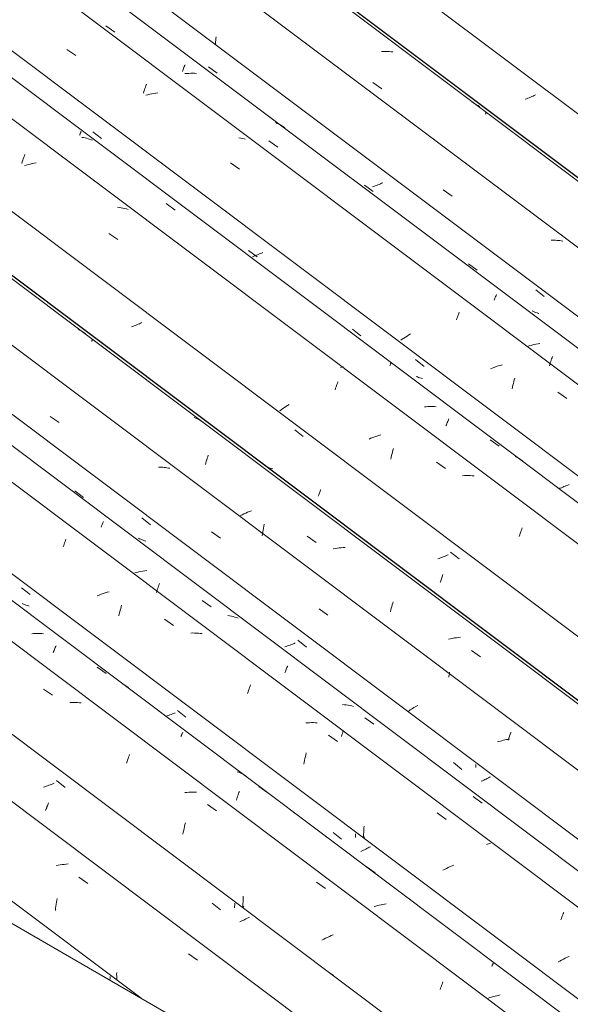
# Model space of a CAD drawing. Header units: metres. Extents: x -15.1 to 0.1, y 4 to 14.1.
# Tile 24 of 67: x -8.863 to -8.269, y 8.72 to 9.781. Entities that reach past the tile are written whole.
import ezdxf

# ---------------------------------------------------------------- set-up
doc = ezdxf.new("R2010")
doc.units = ezdxf.units.M
doc.layers.add('A-GLAZ-CWMG', color=7, linetype='Continuous', lineweight=5)
doc.layers.add('A-ROOF', color=7, linetype='Continuous', lineweight=5)

# ---------------------------------------------------------------- blocks, each defined once
blk = doc.blocks.new('FP_9-ISO_01')
at = {"layer": 'A-GLAZ-CWMG', "color": 9, "true_color": 0xc0c0c0}
for p, q in [((-8.7652, 8.7465), (-8.7651, 8.7481)), ((-8.7652, 8.7459), (-8.7652, 8.7465)), ((-8.7651, 8.7481), (-8.7651, 8.7498))]:
    blk.add_line(p, q, dxfattribs=at)
blk = doc.blocks.new('FP_10-ISO_01')
at = {"layer": 'A-GLAZ-CWMG'}
blk.add_line((-8.1115, 8.3685), (-9.8691, 9.6876), dxfattribs=at)
at = {"layer": 'A-GLAZ-CWMG', "color": 9, "true_color": 0xc0c0c0}
for p, q in [((-8.8211, 8.8698), (-8.8233, 8.8694)), ((-8.819, 8.8702), (-8.8211, 8.8698)), ((-8.8168, 8.8705), (-8.819, 8.8702)), ((-8.8147, 8.8708), (-8.8168, 8.8705)), ((-8.8125, 8.8711), (-8.8147, 8.8708)), ((-8.8104, 8.8712), (-8.8125, 8.8711)), ((-8.7987, 8.8571), (-8.7889, 8.8503)), ((-8.8229, 8.8299), (-8.8225, 8.832)), ((-8.8225, 8.832), (-8.8221, 8.8341)), ((-8.824, 8.8212), (-8.8238, 8.8234)), ((-8.8238, 8.8234), (-8.8235, 8.8256)), ((-8.8235, 8.8256), (-8.8232, 8.8277)), ((-8.8232, 8.8277), (-8.8229, 8.8299)), ((-8.6805, 8.7744), (-8.6708, 8.7675)), ((-8.758, 8.7522), (-8.7579, 8.7543)), ((-8.7579, 8.7502), (-8.758, 8.7522)), ((-8.7579, 8.7481), (-8.7579, 8.7502)), ((-8.7578, 8.746), (-8.7579, 8.7481))]:
    blk.add_line(p, q, dxfattribs=at)
blk = doc.blocks.new('FP_11-ISO_01')
at = {"layer": 'A-GLAZ-CWMG', "color": 9, "true_color": 0xc0c0c0}
for p, q in [((-8.8255, 8.9582), (-8.8269, 8.9576)), ((-8.8228, 8.961), (-8.8136, 8.9537)), ((-8.8354, 8.9544), (-8.8369, 8.954)), ((-8.834, 8.9549), (-8.8354, 8.9544)), ((-8.8325, 8.9554), (-8.834, 8.9549)), ((-8.8311, 8.956), (-8.8325, 8.9554)), ((-8.8297, 8.9565), (-8.8311, 8.956)), ((-8.8283, 8.957), (-8.8297, 8.9565)), ((-8.8269, 8.9576), (-8.8283, 8.957)), ((-8.8319, 8.9361), (-8.8316, 8.9372)), ((-8.8346, 8.9288), (-8.8342, 8.9298)), ((-8.8342, 8.9298), (-8.8338, 8.9307)), ((-8.8338, 8.9307), (-8.8334, 8.9317)), ((-8.8334, 8.9317), (-8.8331, 8.9328)), ((-8.8331, 8.9328), (-8.8327, 8.9338)), ((-8.8327, 8.9338), (-8.8323, 8.9349)), ((-8.8323, 8.9349), (-8.8319, 8.9361)), ((-8.6551, 8.8291), (-8.6459, 8.8219)), ((-8.6308, 8.8255), (-8.6307, 8.8272)), ((-8.6308, 8.8239), (-8.6308, 8.8255)), ((-8.6307, 8.8272), (-8.6307, 8.8288)), ((-8.6237, 8.8095), (-8.625, 8.8089)), ((-8.6224, 8.8101), (-8.6237, 8.8095)), ((-8.621, 8.8107), (-8.6224, 8.8101)), ((-8.6198, 8.8114), (-8.621, 8.8107)), ((-8.6185, 8.812), (-8.6198, 8.8114)), ((-8.6172, 8.8126), (-8.6185, 8.812)), ((-8.616, 8.8132), (-8.6172, 8.8126)), ((-8.6148, 8.8139), (-8.616, 8.8132))]:
    blk.add_line(p, q, dxfattribs=at)
blk = doc.blocks.new('FP_12-ISO_01')
at = {"layer": 'A-GLAZ-CWMG'}
blk.add_line((-6.606, 7.4109), (-9.6557, 9.6999), dxfattribs=at)
at = {"layer": 'A-GLAZ-CWMG', "color": 9, "true_color": 0xc0c0c0}
for p, q in [((-8.8368, 9.0598), (-8.8271, 9.053)), ((-8.8065, 9.0452), (-8.8086, 9.0451)), ((-8.8044, 9.0452), (-8.8065, 9.0452)), ((-8.8023, 9.0452), (-8.8044, 9.0452)), ((-8.8003, 9.0451), (-8.8023, 9.0452)), ((-8.7982, 9.045), (-8.8003, 9.0451)), ((-8.7962, 9.0448), (-8.7982, 9.045)), ((-8.7472, 8.9798), (-8.7467, 8.9815)), ((-8.7467, 8.9815), (-8.7462, 8.9832)), ((-8.7462, 8.9832), (-8.7456, 8.9848)), ((-8.7456, 8.9848), (-8.7451, 8.9863)), ((-8.7451, 8.9863), (-8.7446, 8.9878)), ((-8.7446, 8.9878), (-8.744, 8.9893)), ((-8.6824, 8.9484), (-8.6845, 8.9483)), ((-8.6803, 8.9486), (-8.6824, 8.9484)), ((-8.6782, 8.9487), (-8.6803, 8.9486)), ((-8.6761, 8.9487), (-8.6782, 8.9487)), ((-8.674, 8.9487), (-8.6761, 8.9487)), ((-8.6719, 8.9486), (-8.674, 8.9487)), ((-8.6601, 8.9352), (-8.6504, 8.9283)), ((-8.6844, 8.9137), (-8.6839, 8.9156)), ((-8.6865, 8.9034), (-8.6861, 8.9055)), ((-8.6861, 8.9055), (-8.6857, 8.9076)), ((-8.6857, 8.9076), (-8.6853, 8.9096)), ((-8.6853, 8.9096), (-8.6849, 8.9117)), ((-8.6849, 8.9117), (-8.6844, 8.9137)), ((-8.5424, 8.8515), (-8.5327, 8.8446)), ((-8.6218, 8.8282), (-8.6217, 8.8303)), ((-8.6217, 8.8303), (-8.6216, 8.8324)), ((-8.6216, 8.8324), (-8.6215, 8.8345)), ((-8.6215, 8.8345), (-8.6214, 8.8366)), ((-8.6208, 8.8252), (-8.6222, 8.8242)), ((-8.6218, 8.826), (-8.6218, 8.8282)), ((-8.6218, 8.8239), (-8.6218, 8.826)), ((-8.5346, 8.7902), (-8.5366, 8.7892)), ((-8.5326, 8.7912), (-8.5346, 8.7902)), ((-8.5306, 8.7921), (-8.5326, 8.7912)), ((-8.5286, 8.7931), (-8.5306, 8.7921)), ((-8.5265, 8.794), (-8.5286, 8.7931)), ((-8.5245, 8.7948), (-8.5265, 8.794)), ((-8.5279, 8.7534), (-8.5243, 8.751)), ((-8.4091, 8.736), (-8.4086, 8.7374)), ((-8.4086, 8.7374), (-8.4081, 8.7389)), ((-8.4081, 8.7389), (-8.4076, 8.7402)), ((-8.4076, 8.7402), (-8.4071, 8.7416)), ((-8.4071, 8.7416), (-8.4066, 8.7429)), ((-8.4066, 8.7429), (-8.4061, 8.7441))]:
    blk.add_line(p, q, dxfattribs=at)
blk = doc.blocks.new('FP_13-ISO_01')
at = {"layer": 'A-GLAZ-CWMG', "color": 9, "true_color": 0xc0c0c0}
for p, q in [((-8.8604, 9.1688), (-8.8512, 9.1615)), ((-8.6992, 9.0323), (-8.7006, 9.0318)), ((-8.6978, 9.0329), (-8.6992, 9.0323)), ((-8.6964, 9.0335), (-8.6978, 9.0329)), ((-8.695, 9.0341), (-8.6964, 9.0335)), ((-8.6924, 9.0368), (-8.6832, 9.0296)), ((-8.7035, 9.0308), (-8.7043, 9.0305)), ((-8.7021, 9.0313), (-8.7035, 9.0308)), ((-8.7006, 9.0318), (-8.7021, 9.0313)), ((-8.5246, 8.905), (-8.5154, 8.8978)), ((-8.5004, 8.9025), (-8.5003, 8.9038)), ((-8.5004, 8.9012), (-8.5004, 8.9025)), ((-8.5004, 8.8998), (-8.5004, 8.9012)), ((-8.4932, 8.8854), (-8.4946, 8.8848)), ((-8.4919, 8.886), (-8.4932, 8.8854)), ((-8.4906, 8.8866), (-8.4919, 8.886)), ((-8.4893, 8.8873), (-8.4906, 8.8866)), ((-8.4881, 8.8879), (-8.4893, 8.8873)), ((-8.4868, 8.8885), (-8.4881, 8.8879)), ((-8.4856, 8.8892), (-8.4868, 8.8885)), ((-8.4844, 8.8898), (-8.4856, 8.8892))]:
    blk.add_line(p, q, dxfattribs=at)
blk = doc.blocks.new('FP_14-ISO_01')
at = {"layer": 'A-GLAZ-CWMG'}
blk.add_line((-6.4766, 7.4855), (-9.5262, 9.7745), dxfattribs=at)
at = {"layer": 'A-GLAZ-CWMG', "color": 9, "true_color": 0xc0c0c0}
for p, q in [((-8.8156, 9.2131), (-8.8151, 9.2145)), ((-8.8151, 9.2145), (-8.8146, 9.216)), ((-8.8146, 9.216), (-8.8141, 9.2173)), ((-8.8141, 9.2173), (-8.8135, 9.2187)), ((-8.8135, 9.2187), (-8.813, 9.2199)), ((-8.813, 9.2199), (-8.8126, 9.2212)), ((-8.7768, 9.1611), (-8.7789, 9.1603)), ((-8.7747, 9.1619), (-8.7768, 9.1611)), ((-8.7726, 9.1626), (-8.7747, 9.1619)), ((-8.7704, 9.1633), (-8.7726, 9.1626)), ((-8.7683, 9.164), (-8.7704, 9.1633)), ((-8.7662, 9.1646), (-8.7683, 9.164)), ((-8.7531, 9.1484), (-8.7526, 9.1502)), ((-8.7555, 9.1388), (-8.7551, 9.1408)), ((-8.7551, 9.1408), (-8.7546, 9.1428)), ((-8.7546, 9.1428), (-8.7541, 9.1447)), ((-8.7541, 9.1447), (-8.7536, 9.1466)), ((-8.7536, 9.1466), (-8.7531, 9.1484)), ((-8.7063, 9.135), (-8.6965, 9.1281)), ((-8.676, 9.1202), (-8.6781, 9.1201)), ((-8.6739, 9.1201), (-8.676, 9.1202)), ((-8.6719, 9.1201), (-8.6739, 9.1201)), ((-8.6698, 9.1199), (-8.6719, 9.1201)), ((-8.6678, 9.1198), (-8.6698, 9.1199)), ((-8.6658, 9.1195), (-8.6678, 9.1198)), ((-8.6141, 9.0629), (-8.6136, 9.0644)), ((-8.6168, 9.0551), (-8.6163, 9.0567)), ((-8.6163, 9.0567), (-8.6157, 9.0583)), ((-8.6157, 9.0583), (-8.6152, 9.0599)), ((-8.6152, 9.0599), (-8.6147, 9.0614)), ((-8.6147, 9.0614), (-8.6141, 9.0629)), ((-8.552, 9.0234), (-8.5541, 9.0233)), ((-8.5499, 9.0235), (-8.552, 9.0234)), ((-8.5478, 9.0236), (-8.5499, 9.0235)), ((-8.5457, 9.0236), (-8.5478, 9.0236)), ((-8.5436, 9.0235), (-8.5457, 9.0236)), ((-8.5416, 9.0234), (-8.5436, 9.0235)), ((-8.5297, 9.0101), (-8.52, 9.0032)), ((-8.5541, 8.989), (-8.5536, 8.991)), ((-8.5562, 8.9788), (-8.5558, 8.9809)), ((-8.5558, 8.9809), (-8.5554, 8.9829)), ((-8.5554, 8.9829), (-8.555, 8.985)), ((-8.555, 8.985), (-8.5545, 8.987)), ((-8.5545, 8.987), (-8.5541, 8.989)), ((-8.4122, 8.9263), (-8.4025, 8.9193)), ((-8.4917, 8.9034), (-8.4916, 8.9056)), ((-8.4916, 8.9056), (-8.4915, 8.9077)), ((-8.4915, 8.9077), (-8.4914, 8.9099)), ((-8.4914, 8.9099), (-8.4912, 8.912)), ((-8.4907, 8.9006), (-8.4922, 8.8995)), ((-8.4917, 8.9013), (-8.4917, 8.9034)), ((-8.4917, 8.8992), (-8.4917, 8.9013)), ((-8.4044, 8.8654), (-8.4064, 8.8644)), ((-8.4024, 8.8664), (-8.4044, 8.8654)), ((-8.4004, 8.8674), (-8.4024, 8.8664)), ((-8.3984, 8.8683), (-8.4004, 8.8674)), ((-8.3963, 8.8692), (-8.3984, 8.8683)), ((-8.3942, 8.87), (-8.3963, 8.8692)), ((-8.3982, 8.829), (-8.3943, 8.8263)), ((-8.2789, 8.8109), (-8.2784, 8.8124)), ((-8.2784, 8.8124), (-8.2779, 8.8138)), ((-8.2779, 8.8138), (-8.2774, 8.8151)), ((-8.2774, 8.8151), (-8.2769, 8.8164)), ((-8.2769, 8.8164), (-8.2764, 8.8177)), ((-8.2764, 8.8177), (-8.2759, 8.8189)), ((-8.2801, 8.7666), (-8.282, 8.7656)), ((-8.2782, 8.7676), (-8.2801, 8.7666)), ((-8.2762, 8.7686), (-8.2782, 8.7676)), ((-8.2742, 8.7696), (-8.2762, 8.7686)), ((-8.2722, 8.7706), (-8.2742, 8.7696)), ((-8.2701, 8.7715), (-8.2722, 8.7706))]:
    blk.add_line(p, q, dxfattribs=at)
blk = doc.blocks.new('FP_15-ISO_01')
at = {"layer": 'A-GLAZ-CWMG', "color": 9, "true_color": 0xc0c0c0}
for p, q in [((-8.7307, 9.2442), (-8.7215, 9.2369)), ((-8.5723, 9.1067), (-8.5737, 9.1062)), ((-8.5708, 9.1072), (-8.5723, 9.1067)), ((-8.5694, 9.1078), (-8.5708, 9.1072)), ((-8.568, 9.1083), (-8.5694, 9.1078)), ((-8.5666, 9.1089), (-8.568, 9.1083)), ((-8.5653, 9.1095), (-8.5666, 9.1089)), ((-8.5627, 9.1123), (-8.5534, 9.105)), ((-8.5752, 9.1057), (-8.5766, 9.1052)), ((-8.5737, 9.1062), (-8.5752, 9.1057)), ((-8.3949, 8.9805), (-8.3856, 8.9732)), ((-8.3707, 8.9768), (-8.3706, 8.9784)), ((-8.3707, 8.9753), (-8.3707, 8.9768)), ((-8.3635, 8.9609), (-8.3648, 8.9603)), ((-8.3622, 8.9615), (-8.3635, 8.9609)), ((-8.3609, 8.9621), (-8.3622, 8.9615)), ((-8.3596, 8.9627), (-8.3609, 8.9621)), ((-8.3583, 8.9634), (-8.3596, 8.9627)), ((-8.3571, 8.964), (-8.3583, 8.9634)), ((-8.3559, 8.9646), (-8.3571, 8.964)), ((-8.3547, 8.9653), (-8.3559, 8.9646))]:
    blk.add_line(p, q, dxfattribs=at)
blk = doc.blocks.new('FP_16-ISO_01')
at = {"layer": 'A-GLAZ-CWMG'}
blk.add_line((-6.364, 7.5487), (-9.4149, 9.8386), dxfattribs=at)
at = {"layer": 'A-GLAZ-CWMG', "color": 9, "true_color": 0xc0c0c0}
for p, q in [((-8.8295, 9.3537), (-8.8199, 9.3469)), ((-8.7114, 9.2989), (-8.713, 9.2989)), ((-8.7098, 9.2989), (-8.7114, 9.2989)), ((-8.7083, 9.2988), (-8.7098, 9.2989)), ((-8.7067, 9.2987), (-8.7083, 9.2988)), ((-8.7052, 9.2985), (-8.7067, 9.2987)), ((-8.7037, 9.2983), (-8.7052, 9.2985)), ((-8.7022, 9.298), (-8.7037, 9.2983)), ((-8.7007, 9.2978), (-8.7022, 9.298)), ((-8.6556, 9.2293), (-8.646, 9.2225)), ((-8.5396, 9.1463), (-8.5301, 9.1394)), ((-8.4426, 9.0363), (-8.4438, 9.0355)), ((-8.4414, 9.0372), (-8.4426, 9.0363)), ((-8.4401, 9.038), (-8.4414, 9.0372)), ((-8.4388, 9.0388), (-8.4401, 9.038)), ((-8.4374, 9.0397), (-8.4388, 9.0388)), ((-8.4361, 9.0405), (-8.4374, 9.0397)), ((-8.4347, 9.0413), (-8.4361, 9.0405)), ((-8.4333, 9.0421), (-8.4347, 9.0413)), ((-8.334, 9.0101), (-8.3335, 9.0111)), ((-8.3335, 9.0111), (-8.3331, 9.0121)), ((-8.3331, 9.0121), (-8.3327, 9.013)), ((-8.3458, 9.0032), (-8.3474, 9.0027)), ((-8.3442, 9.0036), (-8.3458, 9.0032)), ((-8.3425, 9.0041), (-8.3442, 9.0036)), ((-8.3409, 9.0045), (-8.3425, 9.0041)), ((-8.3393, 9.0049), (-8.3409, 9.0045)), ((-8.3377, 9.0052), (-8.3393, 9.0049)), ((-8.336, 9.0055), (-8.3377, 9.0052)), ((-8.3361, 9.0046), (-8.3356, 9.0058)), ((-8.3344, 9.0058), (-8.336, 9.0055)), ((-8.3356, 9.0058), (-8.3352, 9.0069)), ((-8.3352, 9.0069), (-8.3348, 9.008)), ((-8.3348, 9.008), (-8.3344, 9.0091)), ((-8.3344, 9.0091), (-8.334, 9.0101))]:
    blk.add_line(p, q, dxfattribs=at)
blk = doc.blocks.new('Rectangular Mullion - Telha Fibrocimento - Ondulada-1909083-ISO_01')
at = {"layer": 'A-GLAZ-CWMG'}
for p, q in [((-6.3039, 7.5788), (-9.3583, 9.8713)), ((-6.3016, 7.5775), (-9.358, 9.8715)), ((-6.416, 7.5132), (-9.471, 9.8062)), ((-6.5453, 7.4385), (-9.6004, 9.7315)), ((-7.6924, 8.1265), (-9.7306, 9.6563)), ((-8.7317, 8.7266), (-9.8662, 9.5781))]:
    blk.add_line(p, q, dxfattribs=at)
for name in ['FP_16-ISO_01', 'FP_14-ISO_01', 'FP_15-ISO_01', 'FP_12-ISO_01', 'FP_10-ISO_01', 'FP_13-ISO_01', 'FP_11-ISO_01', 'FP_9-ISO_01']:
    blk.add_blockref(name, (0, 0), dxfattribs=at)
blk = doc.blocks.new('FP_26-ISO_01')
at = {"layer": 'A-GLAZ-CWMG'}
blk.add_line((-6.5707, 7.4286), (-9.6222, 9.7189), dxfattribs=at)
at = {"layer": 'A-GLAZ-CWMG', "color": 9, "true_color": 0xc0c0c0}
for p, q in [((-8.8476, 9.1196), (-8.8494, 9.1194)), ((-8.8458, 9.1196), (-8.8476, 9.1196)), ((-8.844, 9.1197), (-8.8458, 9.1196)), ((-8.8422, 9.1197), (-8.844, 9.1197)), ((-8.8404, 9.1196), (-8.8422, 9.1197)), ((-8.8386, 9.1196), (-8.8404, 9.1196)), ((-8.8369, 9.1194), (-8.8386, 9.1196)), ((-8.8237, 9.1055), (-8.8233, 9.1064)), ((-8.8263, 9.0989), (-8.8259, 9.1001)), ((-8.8259, 9.1001), (-8.8254, 9.1012)), ((-8.8254, 9.1012), (-8.825, 9.1023)), ((-8.825, 9.1023), (-8.8245, 9.1034)), ((-8.8245, 9.1034), (-8.8241, 9.1045)), ((-8.8241, 9.1045), (-8.8237, 9.1055)), ((-8.7788, 9.0835), (-8.7692, 9.0764)), ((-8.7506, 9.0646), (-8.752, 9.0654)), ((-8.7492, 9.0638), (-8.7506, 9.0646)), ((-8.7478, 9.063), (-8.7492, 9.0638)), ((-8.7464, 9.0621), (-8.7478, 9.063)), ((-8.7451, 9.0612), (-8.7464, 9.0621)), ((-8.6879, 9.0103), (-8.6876, 9.011)), ((-8.6876, 9.011), (-8.6873, 9.0116)), ((-8.6873, 9.0116), (-8.687, 9.0123)), ((-8.687, 9.0123), (-8.6867, 9.0128)), ((-8.6867, 9.0128), (-8.6865, 9.0134)), ((-8.6886, 9.0087), (-8.6882, 9.0095)), ((-8.6882, 9.0095), (-8.6879, 9.0103)), ((-8.6263, 8.97), (-8.6279, 8.9706)), ((-8.6248, 8.9694), (-8.6263, 8.97)), ((-8.6233, 8.9687), (-8.6248, 8.9694)), ((-8.6219, 8.9679), (-8.6233, 8.9687)), ((-8.6205, 8.9672), (-8.6219, 8.9679)), ((-8.6191, 8.9663), (-8.6205, 8.9672)), ((-8.6177, 8.9654), (-8.6191, 8.9663)), ((-8.6266, 8.9469), (-8.6261, 8.9481)), ((-8.6261, 8.9481), (-8.6256, 8.9493)), ((-8.6047, 8.9548), (-8.5951, 8.9477)), ((-8.6289, 8.9401), (-8.6284, 8.9415)), ((-8.6284, 8.9415), (-8.628, 8.9429)), ((-8.628, 8.9429), (-8.6275, 8.9443)), ((-8.6275, 8.9443), (-8.627, 8.9456)), ((-8.627, 8.9456), (-8.6266, 8.9469)), ((-8.4888, 8.8686), (-8.4793, 8.8615)), ((-8.4785, 8.8258), (-8.4803, 8.8253)), ((-8.4766, 8.8263), (-8.4785, 8.8258)), ((-8.4748, 8.8267), (-8.4766, 8.8263)), ((-8.4729, 8.8271), (-8.4748, 8.8267)), ((-8.4711, 8.8275), (-8.4729, 8.8271)), ((-8.4692, 8.8278), (-8.4711, 8.8275)), ((-8.4674, 8.8281), (-8.4692, 8.8278)), ((-8.3534, 8.7608), (-8.3532, 8.7614)), ((-8.3532, 8.7614), (-8.3529, 8.762)), ((-8.3529, 8.762), (-8.3526, 8.7625)), ((-8.3526, 8.7625), (-8.3524, 8.763)), ((-8.3524, 8.763), (-8.3522, 8.7635)), ((-8.3522, 8.7635), (-8.352, 8.7639)), ((-8.352, 8.7639), (-8.3519, 8.7643)), ((-8.3554, 8.7271), (-8.3572, 8.7264)), ((-8.3536, 8.7276), (-8.3554, 8.7271)), ((-8.3517, 8.7282), (-8.3536, 8.7276)), ((-8.3499, 8.7287), (-8.3517, 8.7282)), ((-8.3481, 8.7292), (-8.3499, 8.7287)), ((-8.3462, 8.7296), (-8.3481, 8.7292)), ((-8.3444, 8.73), (-8.3462, 8.7296))]:
    blk.add_line(p, q, dxfattribs=at)
blk = doc.blocks.new('FP_27-ISO_01')
at = {"layer": 'A-GLAZ-CWMG', "color": 9, "true_color": 0xc0c0c0}
for p, q in [((-8.8585, 9.1513), (-8.8597, 9.1519)), ((-8.8572, 9.1508), (-8.8585, 9.1513)), ((-8.8559, 9.1503), (-8.8572, 9.1508)), ((-8.8545, 9.1498), (-8.8559, 9.1503)), ((-8.8532, 9.1493), (-8.8545, 9.1498)), ((-8.8523, 9.149), (-8.8532, 9.1493))]:
    blk.add_line(p, q, dxfattribs=at)
blk = doc.blocks.new('FP_28-ISO_01')
at = {"layer": 'A-GLAZ-CWMG'}
blk.add_line((-6.4463, 7.5018), (-9.4967, 9.7914), dxfattribs=at)
at = {"layer": 'A-GLAZ-CWMG', "color": 9, "true_color": 0xc0c0c0}
for p, q in [((-8.7748, 9.2343), (-8.7744, 9.2353)), ((-8.7744, 9.2353), (-8.774, 9.2362)), ((-8.774, 9.2362), (-8.7736, 9.2371)), ((-8.7736, 9.2371), (-8.7732, 9.2379)), ((-8.7732, 9.2379), (-8.7729, 9.2388)), ((-8.7729, 9.2388), (-8.7726, 9.2395)), ((-8.7726, 9.2395), (-8.7722, 9.2403)), ((-8.7361, 9.1854), (-8.7383, 9.1849)), ((-8.734, 9.186), (-8.7361, 9.1854)), ((-8.7318, 9.1864), (-8.734, 9.186)), ((-8.7296, 9.1869), (-8.7318, 9.1864)), ((-8.7275, 9.1872), (-8.7296, 9.1869)), ((-8.7253, 9.1875), (-8.7275, 9.1872)), ((-8.7132, 9.1696), (-8.7128, 9.171)), ((-8.7128, 9.171), (-8.7123, 9.1723)), ((-8.7123, 9.1723), (-8.7118, 9.1737)), ((-8.7151, 9.1637), (-8.7146, 9.1652)), ((-8.7146, 9.1652), (-8.7142, 9.1667)), ((-8.7142, 9.1667), (-8.7137, 9.1681)), ((-8.7137, 9.1681), (-8.7132, 9.1696)), ((-8.6659, 9.1553), (-8.6562, 9.1484)), ((-8.6362, 9.1388), (-8.6382, 9.1392)), ((-8.6343, 9.1384), (-8.6362, 9.1388)), ((-8.6323, 9.138), (-8.6343, 9.1384)), ((-8.6305, 9.1374), (-8.6323, 9.138)), ((-8.6286, 9.1369), (-8.6305, 9.1374)), ((-8.6268, 9.1362), (-8.6286, 9.1369)), ((-8.5765, 9.0774), (-8.576, 9.0786)), ((-8.576, 9.0786), (-8.5756, 9.0797)), ((-8.5756, 9.0797), (-8.5751, 9.0808)), ((-8.5751, 9.0808), (-8.5747, 9.0819)), ((-8.5747, 9.0819), (-8.5743, 9.0829)), ((-8.5743, 9.0829), (-8.5739, 9.0839)), ((-8.5739, 9.0839), (-8.5735, 9.0849)), ((-8.5123, 9.0428), (-8.5143, 9.043)), ((-8.5103, 9.0426), (-8.5123, 9.0428)), ((-8.5083, 9.0423), (-8.5103, 9.0426)), ((-8.5063, 9.0419), (-8.5083, 9.0423)), ((-8.5044, 9.0415), (-8.5063, 9.0419)), ((-8.5025, 9.041), (-8.5044, 9.0415)), ((-8.4903, 9.0288), (-8.4807, 9.0218)), ((-8.5151, 9.0103), (-8.5146, 9.0119)), ((-8.5146, 9.0119), (-8.5142, 9.0134)), ((-8.5142, 9.0134), (-8.5137, 9.0149)), ((-8.5155, 9.0087), (-8.5151, 9.0103)), ((-8.3735, 8.9438), (-8.3638, 8.9368)), ((-8.357, 8.893), (-8.3591, 8.8923)), ((-8.3549, 8.8937), (-8.357, 8.893))]:
    blk.add_line(p, q, dxfattribs=at)
blk = doc.blocks.new('FP_29-ISO_01')
at = {"layer": 'A-GLAZ-CWMG', "color": 9, "true_color": 0xc0c0c0}
for p, q in [((-8.8031, 9.2733), (-8.7938, 9.2664)), ((-8.7332, 9.2218), (-8.7344, 9.2224)), ((-8.7319, 9.2212), (-8.7332, 9.2218)), ((-8.7306, 9.2206), (-8.7319, 9.2212)), ((-8.7293, 9.2201), (-8.7306, 9.2206)), ((-8.728, 9.2196), (-8.7293, 9.2201)), ((-8.7266, 9.2191), (-8.728, 9.2196))]:
    blk.add_line(p, q, dxfattribs=at)
blk = doc.blocks.new('FP_30-ISO_01')
at = {"layer": 'A-GLAZ-CWMG'}
blk.add_line((-6.3123, 7.5815), (-9.4448, 9.9326), dxfattribs=at)
at = {"layer": 'A-GLAZ-CWMG', "color": 9, "true_color": 0xc0c0c0}
for p, q in [((-8.7978, 9.4467), (-8.7995, 9.4475)), ((-8.7962, 9.4458), (-8.7978, 9.4467)), ((-8.7946, 9.4448), (-8.7962, 9.4458)), ((-8.793, 9.4438), (-8.7946, 9.4448)), ((-8.7914, 9.4428), (-8.793, 9.4438)), ((-8.7847, 9.435), (-8.7845, 9.4355)), ((-8.7845, 9.4355), (-8.7844, 9.4359)), ((-8.7844, 9.4359), (-8.7843, 9.4363)), ((-8.7843, 9.4363), (-8.7842, 9.4366)), ((-8.7842, 9.4366), (-8.7841, 9.4369)), ((-8.7849, 9.4345), (-8.7847, 9.435)), ((-8.6727, 9.3518), (-8.6745, 9.3526)), ((-8.671, 9.351), (-8.6727, 9.3518)), ((-8.6693, 9.3502), (-8.671, 9.351)), ((-8.6676, 9.3493), (-8.6693, 9.3502)), ((-8.666, 9.3483), (-8.6676, 9.3493)), ((-8.6644, 9.3473), (-8.666, 9.3483)), ((-8.6607, 9.3069), (-8.6602, 9.3085)), ((-8.6602, 9.3085), (-8.6597, 9.3101)), ((-8.6597, 9.3101), (-8.6592, 9.3117)), ((-8.6623, 9.3018), (-8.6618, 9.3035)), ((-8.6618, 9.3035), (-8.6613, 9.3052)), ((-8.6613, 9.3052), (-8.6607, 9.3069)), ((-8.6227, 9.2475), (-8.6247, 9.2465)), ((-8.6207, 9.2485), (-8.6227, 9.2475)), ((-8.6187, 9.2494), (-8.6207, 9.2485)), ((-8.6167, 9.2503), (-8.6187, 9.2494)), ((-8.6146, 9.2512), (-8.6167, 9.2503)), ((-8.6125, 9.252), (-8.6146, 9.2512)), ((-8.5996, 9.2332), (-8.5992, 9.2352)), ((-8.5992, 9.2352), (-8.5988, 9.2373)), ((-8.6011, 9.2248), (-8.6008, 9.227)), ((-8.6008, 9.227), (-8.6004, 9.2291)), ((-8.6004, 9.2291), (-8.6, 9.2311)), ((-8.6, 9.2311), (-8.5996, 9.2332)), ((-8.5527, 9.2245), (-8.5429, 9.2177)), ((-8.5116, 9.2123), (-8.5137, 9.2122)), ((-8.5222, 9.2112), (-8.5244, 9.2108)), ((-8.5201, 9.2115), (-8.5222, 9.2112)), ((-8.5179, 9.2118), (-8.5201, 9.2115)), ((-8.5158, 9.212), (-8.5179, 9.2118)), ((-8.5137, 9.2122), (-8.5158, 9.212)), ((-8.4618, 9.1469), (-8.4613, 9.1487)), ((-8.4613, 9.1487), (-8.4608, 9.1505)), ((-8.4608, 9.1505), (-8.4603, 9.1522)), ((-8.4603, 9.1522), (-8.4598, 9.1539)), ((-8.4628, 9.1431), (-8.4623, 9.145)), ((-8.4623, 9.145), (-8.4618, 9.1469)), ((-8.398, 9.114), (-8.4001, 9.1135)), ((-8.3958, 9.1144), (-8.398, 9.114)), ((-8.3937, 9.1148), (-8.3958, 9.1144)), ((-8.3915, 9.1151), (-8.3937, 9.1148)), ((-8.3894, 9.1154), (-8.3915, 9.1151)), ((-8.3872, 9.1156), (-8.3894, 9.1154)), ((-8.3755, 9.1013), (-8.3658, 9.0945)), ((-8.3996, 9.0735), (-8.3992, 9.0757)), ((-8.3992, 9.0757), (-8.3989, 9.0778)), ((-8.3998, 9.0724), (-8.3996, 9.0735))]:
    blk.add_line(p, q, dxfattribs=at)
blk = doc.blocks.new('FP_31-ISO_01')
at = {"layer": 'A-GLAZ-CWMG', "color": 9, "true_color": 0xc0c0c0}
for p, q in [((-8.7405, 9.4507), (-8.7419, 9.4502)), ((-8.739, 9.4512), (-8.7405, 9.4507)), ((-8.7376, 9.4518), (-8.739, 9.4512)), ((-8.7362, 9.4523), (-8.7376, 9.4518)), ((-8.7348, 9.4529), (-8.7362, 9.4523)), ((-8.7335, 9.4535), (-8.7348, 9.4529)), ((-8.7321, 9.4541), (-8.7335, 9.4535)), ((-8.7308, 9.4547), (-8.7321, 9.4541)), ((-8.5659, 9.3391), (-8.5567, 9.3319)), ((-8.5937, 9.2983), (-8.595, 9.2988)), ((-8.5923, 9.2979), (-8.5937, 9.2983)), ((-8.591, 9.2974), (-8.5923, 9.2979)), ((-8.5896, 9.297), (-8.591, 9.2974)), ((-8.5406, 9.2676), (-8.5403, 9.2684)), ((-8.5403, 9.2684), (-8.54, 9.2692)), ((-8.54, 9.2692), (-8.5396, 9.2701)), ((-8.5396, 9.2701), (-8.5392, 9.2711)), ((-8.5392, 9.2711), (-8.5389, 9.272)), ((-8.5389, 9.272), (-8.5385, 9.273)), ((-8.5385, 9.273), (-8.5381, 9.274)), ((-8.5381, 9.274), (-8.5377, 9.275)), ((-8.4059, 9.2022), (-8.4073, 9.2017)), ((-8.4045, 9.2028), (-8.4059, 9.2022)), ((-8.4031, 9.2033), (-8.4045, 9.2028)), ((-8.4017, 9.2039), (-8.4031, 9.2033)), ((-8.4004, 9.2045), (-8.4017, 9.2039)), ((-8.3978, 9.2073), (-8.3885, 9.2001)), ((-8.4102, 9.2006), (-8.4116, 9.2001)), ((-8.4087, 9.2011), (-8.4102, 9.2006)), ((-8.4073, 9.2017), (-8.4087, 9.2011)), ((-8.4073, 9.1797), (-8.407, 9.1808)), ((-8.407, 9.1808), (-8.4066, 9.1819)), ((-8.4066, 9.1819), (-8.4062, 9.1831)), ((-8.4092, 9.1745), (-8.4088, 9.1754)), ((-8.4088, 9.1754), (-8.4085, 9.1765)), ((-8.4085, 9.1765), (-8.4081, 9.1775)), ((-8.4081, 9.1775), (-8.4077, 9.1786)), ((-8.4077, 9.1786), (-8.4073, 9.1797))]:
    blk.add_line(p, q, dxfattribs=at)
blk = doc.blocks.new('FP_32-ISO_01')
at = {"layer": 'A-GLAZ-CWMG'}
blk.add_line((-6.1817, 7.6559), (-9.2314, 9.9449), dxfattribs=at)
at = {"layer": 'A-GLAZ-CWMG', "color": 9, "true_color": 0xc0c0c0}
for p, q in [((-8.8602, 9.6264), (-8.8597, 9.6281)), ((-8.8597, 9.6281), (-8.8591, 9.6298)), ((-8.8591, 9.6298), (-8.8586, 9.6314)), ((-8.8586, 9.6314), (-8.8581, 9.633)), ((-8.8581, 9.633), (-8.8575, 9.6345)), ((-8.8575, 9.6345), (-8.857, 9.636)), ((-8.8468, 9.6265), (-8.8489, 9.6261)), ((-8.8446, 9.6268), (-8.8468, 9.6265)), ((-8.8554, 9.6246), (-8.8575, 9.624)), ((-8.8532, 9.6251), (-8.8554, 9.6246)), ((-8.8511, 9.6256), (-8.8532, 9.6251)), ((-8.8489, 9.6261), (-8.8511, 9.6256)), ((-8.7551, 9.5789), (-8.7571, 9.5792)), ((-8.7532, 9.5786), (-8.7551, 9.5789)), ((-8.7512, 9.5782), (-8.7532, 9.5786)), ((-8.7493, 9.5777), (-8.7512, 9.5782)), ((-8.7474, 9.5772), (-8.7493, 9.5777)), ((-8.7455, 9.5767), (-8.7474, 9.5772)), ((-8.7664, 9.5509), (-8.7567, 9.5442)), ((-8.5225, 9.3824), (-8.522, 9.3839)), ((-8.522, 9.3839), (-8.5214, 9.3854)), ((-8.5214, 9.3854), (-8.5209, 9.3868)), ((-8.5209, 9.3868), (-8.5204, 9.3882)), ((-8.5204, 9.3882), (-8.5199, 9.3895)), ((-8.5199, 9.3895), (-8.5194, 9.3908)), ((-8.5788, 9.362), (-8.5805, 9.3608)), ((-8.5771, 9.3631), (-8.5788, 9.362)), ((-8.5754, 9.3642), (-8.5771, 9.3631)), ((-8.5736, 9.3653), (-8.5754, 9.3642)), ((-8.5718, 9.3664), (-8.5736, 9.3653)), ((-8.5805, 9.3608), (-8.5821, 9.3597)), ((-8.4837, 9.33), (-8.4858, 9.3292)), ((-8.4816, 9.3308), (-8.4837, 9.33)), ((-8.4795, 9.3316), (-8.4816, 9.3308)), ((-8.4773, 9.3323), (-8.4795, 9.3316)), ((-8.4752, 9.333), (-8.4773, 9.3323)), ((-8.4731, 9.3337), (-8.4752, 9.333)), ((-8.46, 9.3173), (-8.4595, 9.3192)), ((-8.4624, 9.3076), (-8.4619, 9.3096)), ((-8.4619, 9.3096), (-8.4615, 9.3116)), ((-8.4615, 9.3116), (-8.461, 9.3135)), ((-8.461, 9.3135), (-8.4605, 9.3155)), ((-8.4605, 9.3155), (-8.46, 9.3173)), ((-8.4132, 9.3044), (-8.4035, 9.2975)), ((-8.3829, 9.2898), (-8.385, 9.2897)), ((-8.3808, 9.2899), (-8.3829, 9.2898)), ((-8.3787, 9.2899), (-8.3808, 9.2899)), ((-8.3766, 9.2898), (-8.3787, 9.2899)), ((-8.3746, 9.2897), (-8.3766, 9.2898)), ((-8.3726, 9.2895), (-8.3746, 9.2897)), ((-8.3211, 9.2322), (-8.3206, 9.2337)), ((-8.3238, 9.2241), (-8.3232, 9.2258)), ((-8.3232, 9.2258), (-8.3227, 9.2275)), ((-8.3227, 9.2275), (-8.3222, 9.2291)), ((-8.3222, 9.2291), (-8.3216, 9.2307)), ((-8.3216, 9.2307), (-8.3211, 9.2322))]:
    blk.add_line(p, q, dxfattribs=at)
blk = doc.blocks.new('FP_33-ISO_01')
at = {"layer": 'A-GLAZ-CWMG', "color": 9, "true_color": 0xc0c0c0}
for p, q in [((-8.6102, 9.5263), (-8.6116, 9.5258)), ((-8.6088, 9.5268), (-8.6102, 9.5263)), ((-8.6073, 9.5274), (-8.6088, 9.5268)), ((-8.606, 9.5279), (-8.6073, 9.5274)), ((-8.6046, 9.5285), (-8.606, 9.5279)), ((-8.6032, 9.5291), (-8.6046, 9.5285)), ((-8.6019, 9.5297), (-8.6032, 9.5291)), ((-8.6005, 9.5303), (-8.6019, 9.5297)), ((-8.4357, 9.4148), (-8.4264, 9.4075)), ((-8.2799, 9.2763), (-8.2805, 9.276)), ((-8.2784, 9.2768), (-8.2799, 9.2763)), ((-8.277, 9.2773), (-8.2784, 9.2768)), ((-8.2756, 9.2779), (-8.277, 9.2773)), ((-8.2742, 9.2784), (-8.2756, 9.2779)), ((-8.2728, 9.279), (-8.2742, 9.2784)), ((-8.2714, 9.2796), (-8.2728, 9.279)), ((-8.2701, 9.2802), (-8.2714, 9.2796))]:
    blk.add_line(p, q, dxfattribs=at)
blk = doc.blocks.new('FP_34-ISO_01')
at = {"layer": 'A-GLAZ-CWMG'}
blk.add_line((-6.0523, 7.7305), (-9.1019, 10.0194), dxfattribs=at)
at = {"layer": 'A-GLAZ-CWMG', "color": 9, "true_color": 0xc0c0c0}
for p, q in [((-8.8117, 9.7492), (-8.802, 9.7425)), ((-8.7264, 9.7101), (-8.7258, 9.7116)), ((-8.7291, 9.7022), (-8.7285, 9.7039)), ((-8.7285, 9.7039), (-8.728, 9.7055)), ((-8.728, 9.7055), (-8.7274, 9.7071)), ((-8.7274, 9.7071), (-8.7269, 9.7086)), ((-8.7269, 9.7086), (-8.7264, 9.7101)), ((-8.7221, 9.7008), (-8.7242, 9.7003)), ((-8.7199, 9.7013), (-8.7221, 9.7008)), ((-8.7178, 9.7017), (-8.7199, 9.7013)), ((-8.7156, 9.702), (-8.7178, 9.7017)), ((-8.7135, 9.7024), (-8.7156, 9.702)), ((-8.7242, 9.7003), (-8.7264, 9.6998)), ((-8.6242, 9.6537), (-8.6262, 9.654)), ((-8.6223, 9.6533), (-8.6242, 9.6537)), ((-8.6204, 9.6529), (-8.6223, 9.6533)), ((-8.6194, 9.6526), (-8.6204, 9.6529)), ((-8.6353, 9.6268), (-8.6256, 9.62)), ((-8.3916, 9.4578), (-8.3911, 9.4593)), ((-8.3911, 9.4593), (-8.3906, 9.4607)), ((-8.3906, 9.4607), (-8.3901, 9.4621)), ((-8.3901, 9.4621), (-8.3895, 9.4634)), ((-8.3895, 9.4634), (-8.389, 9.4647)), ((-8.389, 9.4647), (-8.3885, 9.466)), ((-8.45, 9.4369), (-8.4517, 9.4357)), ((-8.4483, 9.438), (-8.45, 9.4369)), ((-8.4466, 9.4391), (-8.4483, 9.438)), ((-8.4448, 9.4403), (-8.4466, 9.4391)), ((-8.443, 9.4414), (-8.4448, 9.4403)), ((-8.4412, 9.4425), (-8.443, 9.4414)), ((-8.3529, 9.4057), (-8.355, 9.4049)), ((-8.3508, 9.4065), (-8.3529, 9.4057)), ((-8.3487, 9.4073), (-8.3508, 9.4065)), ((-8.3465, 9.408), (-8.3487, 9.4073)), ((-8.3444, 9.4086), (-8.3465, 9.408)), ((-8.3423, 9.4093), (-8.3444, 9.4086)), ((-8.3297, 9.3911), (-8.3292, 9.393)), ((-8.3292, 9.393), (-8.3287, 9.3948)), ((-8.3316, 9.3834), (-8.3312, 9.3854)), ((-8.3312, 9.3854), (-8.3307, 9.3873)), ((-8.3307, 9.3873), (-8.3302, 9.3892)), ((-8.3302, 9.3892), (-8.3297, 9.3911)), ((-8.2824, 9.3796), (-8.2727, 9.3728))]:
    blk.add_line(p, q, dxfattribs=at)
blk = doc.blocks.new('FP_35-ISO_01')
at = {"layer": 'A-GLAZ-CWMG', "color": 9, "true_color": 0xc0c0c0}
for p, q in [((-8.4709, 9.6055), (-8.4723, 9.6049)), ((-8.4806, 9.6015), (-8.482, 9.601)), ((-8.4791, 9.602), (-8.4806, 9.6015)), ((-8.4777, 9.6026), (-8.4791, 9.602)), ((-8.4763, 9.6032), (-8.4777, 9.6026)), ((-8.475, 9.6037), (-8.4763, 9.6032)), ((-8.4736, 9.6043), (-8.475, 9.6037)), ((-8.4723, 9.6049), (-8.4736, 9.6043)), ((-8.3061, 9.49), (-8.2968, 9.4828))]:
    blk.add_line(p, q, dxfattribs=at)
blk = doc.blocks.new('FP_36-ISO_01')
at = {"layer": 'A-GLAZ-CWMG'}
blk.add_line((-5.9397, 7.7936), (-8.9907, 10.0835), dxfattribs=at)
at = {"layer": 'A-GLAZ-CWMG', "color": 9, "true_color": 0xc0c0c0}
for p, q in [((-8.6513, 9.7542), (-8.6512, 9.7559)), ((-8.6512, 9.7575), (-8.6511, 9.7592)), ((-8.6512, 9.7559), (-8.6512, 9.7575)), ((-8.6511, 9.7592), (-8.651, 9.7609)), ((-8.651, 9.7609), (-8.6508, 9.7626)), ((-8.4058, 9.598), (-8.3962, 9.5912)), ((-8.2878, 9.5436), (-8.2893, 9.5436)), ((-8.2862, 9.5436), (-8.2878, 9.5436)), ((-8.2846, 9.5435), (-8.2862, 9.5436)), ((-8.2831, 9.5434), (-8.2846, 9.5435)), ((-8.2815, 9.5433), (-8.2831, 9.5434)), ((-8.28, 9.5431), (-8.2815, 9.5433)), ((-8.2785, 9.5429), (-8.28, 9.5431)), ((-8.277, 9.5426), (-8.2785, 9.5429))]:
    blk.add_line(p, q, dxfattribs=at)
blk = doc.blocks.new('Rectangular Mullion - Telha Fibrocimento - Ondulada-V21-ISO_01')
at = {"layer": 'A-GLAZ-CWMG'}
for p, q in [((-5.8796, 7.8238), (-8.934, 10.1163)), ((-5.8774, 7.8225), (-8.9337, 10.1164)), ((-5.9917, 7.7582), (-9.0467, 10.0512)), ((-6.121, 7.6834), (-9.1761, 9.9765)), ((-6.2511, 7.6082), (-9.3063, 9.9013))]:
    blk.add_line(p, q, dxfattribs=at)
for name in ['FP_36-ISO_01', 'FP_34-ISO_01', 'FP_35-ISO_01', 'FP_32-ISO_01', 'FP_30-ISO_01', 'FP_33-ISO_01', 'FP_31-ISO_01', 'FP_28-ISO_01', 'FP_29-ISO_01', 'FP_26-ISO_01', 'FP_27-ISO_01']:
    blk.add_blockref(name, (0, 0), dxfattribs=at)
blk = doc.blocks.new('FP_45-ISO_01')
at = {"layer": 'A-GLAZ-CWMG'}
blk.add_line((-6.1464, 7.6735), (-9.1979, 9.9639), dxfattribs=at)
at = {"layer": 'A-GLAZ-CWMG', "color": 9, "true_color": 0xc0c0c0}
for p, q in [((-8.7974, 9.658), (-8.7972, 9.6586)), ((-8.7972, 9.6586), (-8.7969, 9.6592)), ((-8.7969, 9.6592), (-8.7967, 9.6597)), ((-8.7967, 9.6597), (-8.7965, 9.6602)), ((-8.7965, 9.6602), (-8.7963, 9.6606)), ((-8.798, 9.6567), (-8.7977, 9.6573)), ((-8.7977, 9.6573), (-8.7974, 9.658)), ((-8.7937, 9.6541), (-8.7954, 9.6544)), ((-8.792, 9.6538), (-8.7937, 9.6541)), ((-8.7903, 9.6534), (-8.792, 9.6538)), ((-8.7887, 9.6529), (-8.7903, 9.6534)), ((-8.7871, 9.6525), (-8.7887, 9.6529)), ((-8.7855, 9.6519), (-8.7871, 9.6525)), ((-8.784, 9.6514), (-8.7855, 9.6519)), ((-8.7046, 9.583), (-8.6949, 9.5761)), ((-8.5154, 9.4066), (-8.5166, 9.4062)), ((-8.5136, 9.4073), (-8.5154, 9.4066)), ((-8.4633, 9.4083), (-8.4631, 9.4089)), ((-8.4631, 9.4089), (-8.4629, 9.4094)), ((-8.4629, 9.4094), (-8.4627, 9.4098)), ((-8.4627, 9.4098), (-8.4625, 9.4102)), ((-8.4625, 9.4102), (-8.4623, 9.4106)), ((-8.4623, 9.4106), (-8.4622, 9.411)), ((-8.4622, 9.411), (-8.4621, 9.4113)), ((-8.4241, 9.3641), (-8.4259, 9.3639)), ((-8.4223, 9.3642), (-8.4241, 9.3641)), ((-8.4205, 9.3643), (-8.4223, 9.3642)), ((-8.4187, 9.3643), (-8.4205, 9.3643)), ((-8.4169, 9.3643), (-8.4187, 9.3643)), ((-8.4151, 9.3642), (-8.4169, 9.3643)), ((-8.4133, 9.3641), (-8.4151, 9.3642)), ((-8.4002, 9.3501), (-8.3998, 9.351)), ((-8.4029, 9.3433), (-8.4024, 9.3445)), ((-8.4024, 9.3445), (-8.4019, 9.3457)), ((-8.4019, 9.3457), (-8.4015, 9.3469)), ((-8.4015, 9.3469), (-8.401, 9.348)), ((-8.401, 9.348), (-8.4006, 9.349)), ((-8.4006, 9.349), (-8.4002, 9.3501)), ((-8.3552, 9.3284), (-8.3456, 9.3214)), ((-8.3269, 9.3098), (-8.3283, 9.3105)), ((-8.3254, 9.309), (-8.3269, 9.3098)), ((-8.324, 9.3082), (-8.3254, 9.309)), ((-8.3226, 9.3073), (-8.324, 9.3082)), ((-8.3213, 9.3064), (-8.3226, 9.3073)), ((-8.32, 9.3055), (-8.3213, 9.3064))]:
    blk.add_line(p, q, dxfattribs=at)
blk = doc.blocks.new('FP_46-ISO_01')
at = {"layer": 'A-GLAZ-CWMG', "color": 9, "true_color": 0xc0c0c0}
for p, q in [((-8.7835, 9.6602), (-8.7743, 9.6531)), ((-8.6157, 9.5325), (-8.6065, 9.5255)), ((-8.5037, 9.4476), (-8.4945, 9.4406)), ((-8.4337, 9.3963), (-8.435, 9.3968)), ((-8.4324, 9.3957), (-8.4337, 9.3963)), ((-8.4311, 9.3952), (-8.4324, 9.3957)), ((-8.4297, 9.3948), (-8.4311, 9.3952)), ((-8.4283, 9.3944), (-8.4297, 9.3948))]:
    blk.add_line(p, q, dxfattribs=at)
blk = doc.blocks.new('FP_47-ISO_01')
at = {"layer": 'A-GLAZ-CWMG'}
blk.add_line((-6.022, 7.7468), (-9.0724, 10.0363), dxfattribs=at)
at = {"layer": 'A-GLAZ-CWMG', "color": 9, "true_color": 0xc0c0c0}
for p, q in [((-8.7696, 9.7747), (-8.76, 9.7679)), ((-8.6846, 9.7317), (-8.6842, 9.7327)), ((-8.6871, 9.7255), (-8.6866, 9.7266)), ((-8.6866, 9.7266), (-8.6862, 9.7277)), ((-8.6862, 9.7277), (-8.6858, 9.7288)), ((-8.6858, 9.7288), (-8.6854, 9.7298)), ((-8.6854, 9.7298), (-8.685, 9.7308)), ((-8.685, 9.7308), (-8.6846, 9.7317)), ((-8.6823, 9.7233), (-8.6844, 9.7231)), ((-8.6802, 9.7234), (-8.6823, 9.7233)), ((-8.6781, 9.7235), (-8.6802, 9.7234)), ((-8.676, 9.7235), (-8.6781, 9.7235)), ((-8.6739, 9.7235), (-8.676, 9.7235)), ((-8.6718, 9.7234), (-8.6739, 9.7235)), ((-8.5847, 9.6695), (-8.5865, 9.6703)), ((-8.583, 9.6687), (-8.5847, 9.6695)), ((-8.5813, 9.6678), (-8.583, 9.6687)), ((-8.5797, 9.6668), (-8.5813, 9.6678)), ((-8.5781, 9.6658), (-8.5797, 9.6668)), ((-8.5766, 9.6647), (-8.5781, 9.6658)), ((-8.5937, 9.6506), (-8.584, 9.6438)), ((-8.3508, 9.4791), (-8.3504, 9.4801)), ((-8.3504, 9.4801), (-8.35, 9.481)), ((-8.35, 9.481), (-8.3497, 9.4819)), ((-8.3497, 9.4819), (-8.3493, 9.4828)), ((-8.3493, 9.4828), (-8.3489, 9.4836)), ((-8.3489, 9.4836), (-8.3486, 9.4844)), ((-8.3486, 9.4844), (-8.3483, 9.4851)), ((-8.3123, 9.43), (-8.3144, 9.4295)), ((-8.3101, 9.4306), (-8.3123, 9.43)), ((-8.308, 9.4311), (-8.3101, 9.4306)), ((-8.3058, 9.4315), (-8.308, 9.4311)), ((-8.3036, 9.4319), (-8.3058, 9.4315)), ((-8.3015, 9.4322), (-8.3036, 9.4319)), ((-8.2899, 9.4127), (-8.2894, 9.4142)), ((-8.2894, 9.4142), (-8.289, 9.4156)), ((-8.289, 9.4156), (-8.2885, 9.4169)), ((-8.2885, 9.4169), (-8.288, 9.4183)), ((-8.2913, 9.4082), (-8.2908, 9.4098)), ((-8.2908, 9.4098), (-8.2904, 9.4113)), ((-8.2904, 9.4113), (-8.2899, 9.4127))]:
    blk.add_line(p, q, dxfattribs=at)
blk = doc.blocks.new('FP_48-ISO_01')
at = {"layer": 'A-GLAZ-CWMG', "color": 9, "true_color": 0xc0c0c0}
for p, q in [((-8.6588, 9.7305), (-8.6495, 9.7235)), ((-8.4907, 9.603), (-8.4814, 9.596)), ((-8.3785, 9.5182), (-8.3692, 9.5112)), ((-8.3085, 9.4667), (-8.3098, 9.4673)), ((-8.3072, 9.4661), (-8.3085, 9.4667)), ((-8.3059, 9.4656), (-8.3072, 9.4661)), ((-8.3046, 9.4651), (-8.3059, 9.4656)), ((-8.3032, 9.4646), (-8.3046, 9.4651)), ((-8.3027, 9.4644), (-8.3032, 9.4646))]:
    blk.add_line(p, q, dxfattribs=at)
blk = doc.blocks.new('FP_49-ISO_01')
at = {"layer": 'A-GLAZ-CWMG'}
blk.add_line((-5.888, 7.8265), (-9.0205, 10.1776), dxfattribs=at)
at = {"layer": 'A-GLAZ-CWMG', "color": 9, "true_color": 0xc0c0c0}
for p, q in [((-8.4703, 9.7469), (-8.4724, 9.7469)), ((-8.4682, 9.7469), (-8.4703, 9.7469)), ((-8.4661, 9.7469), (-8.4682, 9.7469)), ((-8.4641, 9.7468), (-8.4661, 9.7469)), ((-8.462, 9.7467), (-8.4641, 9.7468)), ((-8.46, 9.7465), (-8.462, 9.7467)), ((-8.4818, 9.7136), (-8.4721, 9.7069)), ((-8.3732, 9.6915), (-8.3749, 9.6923)), ((-8.3716, 9.6905), (-8.3732, 9.6915)), ((-8.3699, 9.6896), (-8.3716, 9.6905)), ((-8.3683, 9.6886), (-8.3699, 9.6896)), ((-8.3668, 9.6875), (-8.3683, 9.6886)), ((-8.3602, 9.6794), (-8.36, 9.6799)), ((-8.36, 9.6799), (-8.3599, 9.6804)), ((-8.3599, 9.6804), (-8.3597, 9.6808)), ((-8.3597, 9.6808), (-8.3596, 9.6811)), ((-8.3596, 9.6814), (-8.3595, 9.6817)), ((-8.3596, 9.6811), (-8.3596, 9.6814))]:
    blk.add_line(p, q, dxfattribs=at)
blk = doc.blocks.new('FP_50-ISO_01')
at = {"layer": 'A-GLAZ-CWMG', "color": 9, "true_color": 0xc0c0c0}
for p, q in [((-8.3159, 9.6961), (-8.3174, 9.6956)), ((-8.3145, 9.6966), (-8.3159, 9.6961)), ((-8.3131, 9.6972), (-8.3145, 9.6966)), ((-8.3117, 9.6978), (-8.3131, 9.6972)), ((-8.3103, 9.6983), (-8.3117, 9.6978)), ((-8.309, 9.6989), (-8.3103, 9.6983)), ((-8.3076, 9.6995), (-8.309, 9.6989)), ((-8.3063, 9.7001), (-8.3076, 9.6995))]:
    blk.add_line(p, q, dxfattribs=at)
blk = doc.blocks.new('Rectangular Mullion - Telha Fibrocimento - Ondulada-V41-ISO_01')
at = {"layer": 'A-GLAZ-CWMG'}
blk.add_line((-5.8268, 7.8531), (-8.882, 10.1462), dxfattribs=at)
for name in ['FP_49-ISO_01', 'FP_50-ISO_01', 'FP_47-ISO_01', 'FP_48-ISO_01', 'FP_45-ISO_01', 'FP_46-ISO_01']:
    blk.add_blockref(name, (0, 0), dxfattribs=at)
blk = doc.blocks.new('RUFO_1_ - RUFO_1_-1923193-ISO_01')
at = {"layer": 'A-ROOF'}
blk.add_line((-10.2329, 9.5933), (-7.3479, 7.9276), dxfattribs=at)

msp = doc.modelspace()

# ---------------------------------------------------------------- block references
at = {"layer": 'A-GLAZ-CWMG'}
for name in ['Rectangular Mullion - Telha Fibrocimento - Ondulada-V41-ISO_01', 'Rectangular Mullion - Telha Fibrocimento - Ondulada-V21-ISO_01', 'Rectangular Mullion - Telha Fibrocimento - Ondulada-1909083-ISO_01']:
    msp.add_blockref(name, (0, 0), dxfattribs=at)
at = {"layer": 'A-ROOF'}
msp.add_blockref('RUFO_1_ - RUFO_1_-1923193-ISO_01', (0, 0), dxfattribs=at)

doc.saveas('drawing.dxf')
